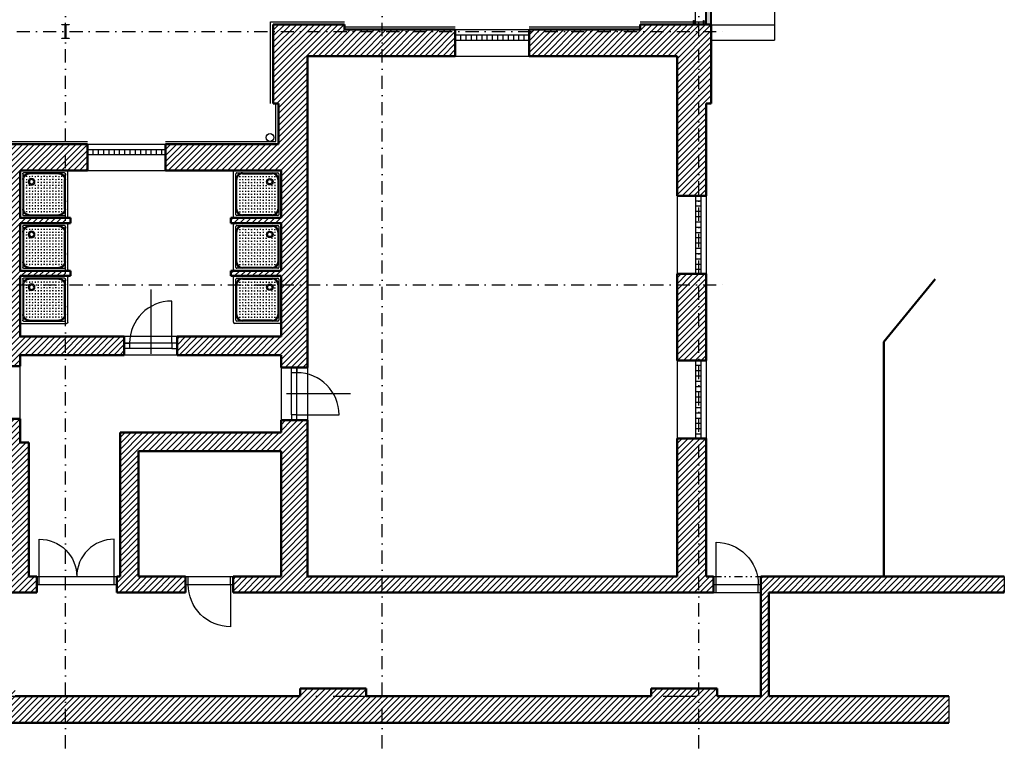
# Model space of a CAD drawing. Header units: millimetres. Extents: x 289644 to 361310, y -188841 to -159734.
# Tile 5 of 7: x 342658 to 361310, y -187452 to -173637. Entities that reach past the tile are written whole.
import ezdxf

# ---------------------------------------------------------------- set-up
doc = ezdxf.new("R2010")
doc.units = ezdxf.units.MM
doc.linetypes.add('DASHDOT', pattern=[0.5, 0.25, -0.125, 0, -0.125])
doc.linetypes.add('DIVIDE', pattern=[8, 3, -1.5, 0.25, -1.5, 0.25, -1.5])
for name, color, linetype in [('IN_BLOKY_ZT', 161, 'Continuous'), ('IN_BP_BOURACI PRACE', 40, 'Continuous'), ('IN_C_CERCHOVANA', 7, 'DIVIDE'), ('IN_C_OSA', 6, 'DASHDOT'), ('IN_C_TENKA', 7, 'Continuous'), ('IN_NS_TENKA', 20, 'Continuous'), ('IN_VYPLNE OTVORU', 151, 'Continuous')]:
    doc.layers.add(name, color=color, linetype=linetype)
for name, color, linetype, lineweight in [('IN_C_TLUSTA', 5, 'Continuous', 50), ('IN_NS_TLUSTA', 1, 'Continuous', 40), ('IN_SLOUPY', 6, 'Continuous', 30), ('IN_SRAFY', 8, 'Continuous', 9)]:
    doc.layers.add(name, color=color, linetype=linetype, lineweight=lineweight)
doc.layers.add('IN_HELP', color=6, linetype='Continuous', plot=False)
doc.linetypes.add('HRANICE2', pattern='A,6.35,-2.54,[132,ltypeshp.shx,S=2.54,R=0,X=-2.54,Y=0],-2.54,25.4', length=36.83)
pattern_1 = [(45, (0, -176228.025), (-56.1266, 56.1266), [])]

# ---------------------------------------------------------------- blocks, each defined once
blk = doc.blocks.new('Sprcha8')
for p, q in [((-400, 20), (-400, 780)), ((-380, 800), (380, 800)), ((-360, 55), (-360, 745)), ((-345, 760), (345, 760)), ((-285, 696), (-306, 696)), ((-250, 745), (250, 745)), ((-246, 686), (-246, 706)), ((-187, 696), (-208, 696)), ((-148, 686), (-148, 706)), ((-88, 696), (-109, 696)), ((-49, 686), (-49, 706)), ((11, 696), (-11, 696)), ((49, 686), (49, 706)), ((109, 696), (88, 696)), ((148, 686), (148, 706)), ((208, 696), (187, 696)), ((246, 686), (246, 706)), ((306, 696), (285, 696)), ((360, 745), (360, 55)), ((400, 780), (400, 20)), ((-345, 150), (-345, 650)), ((-285, 597), (-306, 597)), ((-285, 499), (-306, 499)), ((-296, 636), (-296, 656)), ((-296, 538), (-296, 558)), ((-236, 646), (-257, 646)), ((-236, 548), (-257, 548)), ((-246, 587), (-246, 607)), ((-246, 489), (-246, 509)), ((-187, 597), (-208, 597)), ((-187, 499), (-208, 499)), ((-197, 636), (-197, 656)), ((-197, 538), (-197, 558)), ((-137, 646), (-158, 646)), ((-137, 548), (-158, 548)), ((-148, 587), (-148, 607)), ((-148, 489), (-148, 509)), ((-88, 597), (-109, 597)), ((-88, 499), (-109, 499)), ((-99, 636), (-99, 656)), ((-99, 538), (-99, 558)), ((-39, 646), (-60, 646)), ((-39, 548), (-60, 548)), ((-49, 587), (-49, 607)), ((-49, 489), (-49, 509)), ((11, 597), (-11, 597)), ((11, 499), (-11, 499)), ((0, 636), (0, 656)), ((0, 538), (0, 558)), ((60, 646), (39, 646)), ((60, 548), (39, 548)), ((49, 587), (49, 607)), ((49, 489), (49, 509)), ((109, 597), (88, 597)), ((109, 499), (88, 499)), ((99, 636), (99, 656)), ((99, 538), (99, 558)), ((158, 646), (137, 646)), ((158, 548), (137, 548)), ((148, 587), (148, 607)), ((148, 489), (148, 509)), ((208, 597), (187, 597)), ((208, 499), (187, 499)), ((197, 636), (197, 656)), ((197, 538), (197, 558)), ((257, 646), (236, 646)), ((257, 548), (236, 548)), ((246, 587), (246, 607)), ((246, 489), (246, 509)), ((306, 597), (285, 597)), ((306, 499), (285, 499)), ((296, 636), (296, 656)), ((296, 538), (296, 558)), ((345, 650), (345, 150)), ((-285, 400), (-306, 400)), ((-296, 439), (-296, 459)), ((-296, 341), (-296, 361)), ((-236, 449), (-257, 449)), ((-236, 351), (-257, 351)), ((-246, 390), (-246, 410)), ((-187, 400), (-208, 400)), ((-197, 439), (-197, 459)), ((-197, 341), (-197, 361)), ((-137, 449), (-158, 449)), ((-137, 351), (-158, 351)), ((-148, 390), (-148, 410)), ((-88, 400), (-109, 400)), ((-99, 439), (-99, 459)), ((-99, 341), (-99, 361)), ((-39, 449), (-60, 449)), ((-39, 351), (-60, 351)), ((-49, 390), (-49, 410)), ((11, 400), (-11, 400)), ((0, 439), (0, 459)), ((0, 341), (0, 361)), ((60, 449), (39, 449)), ((60, 351), (39, 351)), ((49, 390), (49, 410)), ((109, 400), (88, 400)), ((99, 439), (99, 459)), ((99, 341), (99, 361)), ((158, 449), (137, 449)), ((158, 351), (137, 351)), ((148, 390), (148, 410)), ((208, 400), (187, 400)), ((197, 439), (197, 459)), ((197, 341), (197, 361)), ((257, 449), (236, 449)), ((257, 351), (236, 351)), ((246, 390), (246, 410)), ((306, 400), (285, 400)), ((296, 439), (296, 459)), ((296, 341), (296, 361)), ((-285, 301), (-306, 301)), ((-285, 203), (-306, 203)), ((-296, 242), (-296, 262)), ((-236, 252), (-257, 252)), ((-246, 291), (-246, 311)), ((-187, 301), (-208, 301)), ((-137, 252), (-158, 252)), ((-148, 291), (-148, 311)), ((-88, 301), (-109, 301)), ((-88, 203), (-109, 203)), ((-99, 242), (-99, 262)), ((-39, 252), (-60, 252)), ((-49, 291), (-49, 311)), ((-49, 193), (-49, 213)), ((11, 301), (-11, 301)), ((11, 203), (-11, 203)), ((0, 242), (0, 262)), ((60, 252), (39, 252)), ((49, 291), (49, 311)), ((49, 193), (49, 213)), ((109, 301), (88, 301)), ((109, 203), (88, 203)), ((99, 242), (99, 262)), ((158, 252), (137, 252)), ((148, 291), (148, 311)), ((148, 193), (148, 213)), ((208, 301), (187, 301)), ((208, 203), (187, 203)), ((197, 242), (197, 262)), ((257, 252), (236, 252)), ((246, 291), (246, 311)), ((246, 193), (246, 213)), ((306, 301), (285, 301)), ((306, 203), (285, 203)), ((296, 242), (296, 262)), ((380, 0), (-380, 0)), ((345, 40), (-345, 40)), ((-285, 104), (-306, 104)), ((-296, 144), (-296, 164)), ((250, 55), (-250, 55)), ((-246, 94), (-246, 114)), ((-187, 104), (-208, 104)), ((-148, 94), (-148, 114)), ((-88, 104), (-109, 104)), ((-99, 144), (-99, 164)), ((-39, 154), (-60, 154)), ((-49, 94), (-49, 114)), ((11, 104), (-11, 104)), ((0, 144), (0, 164)), ((60, 154), (39, 154)), ((49, 94), (49, 114)), ((109, 104), (88, 104)), ((99, 144), (99, 164)), ((158, 154), (137, 154)), ((148, 94), (148, 114)), ((208, 104), (187, 104)), ((197, 144), (197, 164)), ((257, 154), (236, 154)), ((246, 94), (246, 114)), ((306, 104), (285, 104)), ((296, 144), (296, 164))]:
    blk.add_line(p, q)
for radius in [56, 36.6]:
    blk.add_circle((-210, 190), radius)
for centre, radius, start, end in [((-380, 780), 20, 90, 180), ((-250, 650), 110, 90, 180), ((-345, 745), 15, 90, 180), ((-250, 650), 95, 90, 180), ((250, 650), 110, 0, 90), ((250, 650), 95, 0, 90), ((345, 745), 15, 0, 90), ((380, 780), 20, 0, 90), ((-380, 20), 20, 180, 270), ((-250, 150), 110, 180, 270), ((-345, 55), 15, 180, 270), ((-250, 150), 95, 180, 270), ((250, 150), 110, 270, 0), ((250, 150), 95, 270, 0), ((345, 55), 15, 270, 0), ((380, 20), 20, 270, 0)]:
    blk.add_arc(centre, radius, start, end)

msp = doc.modelspace()

# ---------------------------------------------------------------- hatches: boundary and pattern name
at = {"layer": 'IN_SRAFY'}
h = msp.add_hatch(dxfattribs=at)
h.set_pattern_fill('HONEY', color=8, scale=15)
h.set_pattern_definition([(0, (6240.004, -180538.025), (71.4375, 41.2444597), [47.625, -95.25]), (120, (6240.004, -180538.025), (-71.4375, 41.24446), [47.625, -95.25]), (60, (6240.004, -180538.025), (2e-07, 82.4889196), [-95.25, 47.625])])
h.paths.add_polyline_path([(355660, -171986), (355760, -171986), (355760, -168936), (355660, -168936)])
h.paths.add_polyline_path([(355760, -172956), (355660, -172956), (355660, -173726), (355760, -173726)])
h = msp.add_hatch(dxfattribs=at)
h.set_pattern_fill('ANSI31', color=8, scale=25)
h.set_pattern_definition(pattern_1)
h.paths.add_polyline_path([(355800, -184196), (355660, -184196), (355660, -181576), (355525, -181576), (355525, -184496), (355800, -184496)])
h.paths.add_polyline_path([(355525, -181576), (355110, -181576), (355110, -184196), (349525, -184196), (349525, -184496), (355525, -184496)])
h.paths.add_polyline_path([(348110, -174326), (349525, -174326), (349525, -173861), (347460, -173861), (347460, -175226), (347560, -175226), (347560, -175996), (345420, -175996), (345420, -176496), (347610, -176496), (347610, -177396), (346660, -177396), (346660, -177496), (347610, -177496), (347610, -178396), (346660, -178396), (346660, -178496), (347610, -178496), (347610, -178666), (348110, -178666), (348110, -176496)])
h.paths.add_polyline_path([(348810, -173726), (347460, -173726), (347460, -173861), (349525, -173861), (349525, -173826), (348810, -173826)])
h.paths.add_polyline_path([(350910, -173861), (349525, -173861), (349525, -174326), (350910, -174326)])
h.paths.add_polyline_path([(350910, -173826), (349525, -173826), (349525, -173861), (350910, -173861)])
h.paths.add_polyline_path([(348110, -181231), (347610, -181231), (347610, -181466), (344560, -181466), (344560, -184196), (344500, -184196), (344500, -184496), (345800, -184496), (345800, -184196), (344910, -184196), (344910, -181816), (347610, -181816), (347610, -184196), (346700, -184196), (346700, -184496), (349525, -184496), (349525, -184196), (348110, -184196)])
h.paths.add_polyline_path([(345640, -179646), (345640, -179996), (347610, -179996), (347610, -180231), (348110, -180231), (348110, -178666), (347610, -178666), (347610, -179646)])
h.paths.add_polyline_path([(344640, -179996), (344640, -179646), (343525, -179646), (343525, -179996)])
h = msp.add_hatch(dxfattribs=at)
h.set_pattern_fill('ANSI31', color=8, scale=25)
h.set_pattern_definition(pattern_1)
h.paths.add_polyline_path([(352310, -173861), (352310, -174326), (355110, -174326), (355110, -176976), (355525, -176976), (355525, -173861)])
h.paths.add_polyline_path([(355525, -173861), (355525, -173726), (354410, -173726), (354410, -173826), (352310, -173826), (352310, -173861)])
h.paths.add_polyline_path([(355525, -173726), (355525, -173861), (355760, -173861), (355760, -173726)])
h.paths.add_polyline_path([(355525, -176976), (355660, -176976), (355660, -175226), (355760, -175226), (355760, -173861), (355525, -173861)])
h.paths.add_polyline_path([(355110, -180096), (355525, -180096), (355525, -178666), (355110, -178666)])
h.paths.add_polyline_path([(355525, -178666), (355525, -178456), (355110, -178456), (355110, -178666)])
h.paths.add_polyline_path([(355525, -178456), (355525, -178666), (355660, -178666), (355660, -178456)])
h.paths.add_polyline_path([(355660, -178666), (355525, -178666), (355525, -180096), (355660, -180096)])
h = msp.add_hatch(dxfattribs=at)
h.set_pattern_fill('ANSI31', color=8, scale=25)
h.set_pattern_definition([(45, (322314.75, -183938.25), (-56.1266, 56.1266), [])])
h.paths.add_polyline_path([(322405, -183896), (322235, -183896), (322235, -183996), (322405, -183996)])
h.paths.add_polyline_path([(341160, -184196), (337525, -184196), (337525, -184496), (341160, -184496)], flags=17)
h.paths.add_polyline_path([(331525, -184196), (327135, -184196), (327135, -182896), (326785, -182896), (326785, -184196), (326540, -184196), (326540, -184496), (331525, -184496)])
h.paths.add_polyline_path([(327135, -178666), (326785, -178666), (326785, -181111), (327135, -181111)])
h.paths.add_polyline_path([(327135, -176496), (328165, -176496), (328165, -175996), (325380, -175996), (325380, -176496), (326785, -176496), (326785, -178666), (327135, -178666)])
h.paths.add_polyline_path([(331525, -175996), (330415, -175996), (330415, -176496), (331525, -176496)])
h.paths.add_polyline_path([(333215, -175996), (332765, -175996), (332765, -176496), (333215, -176496)])
h.paths.add_polyline_path([(331665, -175996), (331525, -175996), (331525, -176496), (331665, -176496)])
h.paths.add_polyline_path([(324280, -175996), (322560, -175996), (322560, -178666), (323160, -178666), (323160, -176496), (324280, -176496)])
h.paths.add_polyline_path([(323160, -178666), (322560, -178666), (322560, -183896), (322405, -183896), (322405, -183996), (322785, -183996), (322785, -184496), (324755, -184496), (324755, -184196), (323160, -184196)])
h.paths.add_polyline_path([(340395, -175996), (338245, -175996), (338245, -176496), (339005, -176496), (339005, -178666), (339355, -178666), (339355, -176496), (340395, -176496)])
h.paths.add_polyline_path([(336795, -175996), (335395, -175996), (335395, -176496), (335695, -176496), (335695, -178666), (336045, -178666), (336045, -176496), (336795, -176496)])
h.paths.add_polyline_path([(336045, -178666), (335695, -178666), (335695, -184196), (331525, -184196), (331525, -184496), (337525, -184496), (337525, -184196), (336045, -184196), (336045, -181656), (337525, -181656), (337525, -181306), (336045, -181306)])
h.paths.add_polyline_path([(343945, -175996), (343525, -175996), (343525, -176496), (343548, -176496), (343945, -176496)])
h.paths.add_polyline_path([(343525, -175996), (341875, -175996), (341875, -176496), (342320, -176496), (342320, -178666), (342670, -178666), (342670, -178518), (342670, -178496), (343525, -178496), (343525, -178396), (342670, -178396), (342670, -177496), (343525, -177496), (343525, -177396), (342670, -177396), (342670, -176496), (343525, -176496)])
h.paths.add_polyline_path([(339005, -180306), (339355, -180306), (339355, -178666), (339005, -178666)])
h.paths.add_polyline_path([(342320, -180206), (342670, -180206), (342670, -179996), (343525, -179996), (343525, -179646), (342670, -179646), (342670, -178666), (342320, -178666)])
h.paths.add_polyline_path([(342670, -181206), (342320, -181206), (342320, -181306), (337525, -181306), (337525, -181656), (342480, -181656), (342480, -184196), (342480, -184496), (342980, -184496), (342980, -184196), (342830, -184196), (342830, -181656), (342670, -181656)])
h = msp.add_hatch(dxfattribs=at)
h.set_pattern_fill('ANSI31', color=8, scale=25)
h.set_pattern_definition(pattern_1)
h.paths.add_polyline_path([(360257, -186466), (356850, -186466), (356850, -184496), (361310, -184496), (361310, -184196), (356700, -184196), (356700, -184496), (356700, -186466), (355870, -186466), (355525, -186466), (355525, -186966), (360257, -186966)])
h.paths.add_polyline_path([(331525, -186466), (330344, -186466), (330344, -186316), (329158, -186316), (329158, -186966), (331525, -186966)])
h.paths.add_polyline_path([(337525, -186466), (335920, -186466), (334670, -186466), (334670, -186466), (331525, -186466), (331525, -186966), (337525, -186966)])
h.paths.add_polyline_path([(335920, -186316), (334670, -186316), (334670, -186466), (335920, -186466)])
h.paths.add_polyline_path([(343525, -186466), (342570, -186466), (341320, -186466), (341320, -186466), (337525, -186466), (337525, -186966), (343525, -186966)])
h.paths.add_polyline_path([(342570, -186316), (341320, -186316), (341320, -186466), (342570, -186466)])
h.paths.add_polyline_path([(349525, -186466), (349220, -186466), (347970, -186466), (347970, -186466), (343525, -186466), (343525, -186966), (349525, -186966)])
h.paths.add_polyline_path([(349220, -186316), (347970, -186316), (347970, -186466), (349220, -186466)])
h.paths.add_polyline_path([(355525, -186466), (354620, -186466), (354620, -186466), (349525, -186466), (349525, -186966), (355525, -186966)])
h.paths.add_polyline_path([(355870, -186316), (355525, -186316), (355525, -186466), (355870, -186466)], flags=17)
h.paths.add_polyline_path([(355525, -186316), (354620, -186316), (354620, -186466), (355525, -186466)])

# ---------------------------------------------------------------- linework, layer by layer
at = {"layer": 'IN_BP_BOURACI PRACE', "color": 8}
msp.add_circle((347400, -175871), 75, dxfattribs=at)
at = {"layer": 'IN_C_CERCHOVANA', "color": 8, "ltscale": 50}
msp.add_line((355800, -184196), (356700, -184196), dxfattribs=at)
at = {"layer": 'IN_C_OSA', "color": 8, "ltscale": 1000}
for p, q in [((343525, -187452), (343525, -160234)), ((349525, -187452), (349525, -160234)), ((355525, -187452), (355525, -160234)), ((291091, -173861), (356093, -173861)), ((291091, -178666), (356093, -178666))]:
    msp.add_line(p, q, dxfattribs=at)
at = {"layer": 'IN_C_OSA', "color": 8, "ltscale": 2500}
msp.add_line((291091, -186466), (356093, -186466), dxfattribs=at)
at = {"layer": 'IN_C_TENKA', "color": 8}
for p, q in [((350910, -173826), (352310, -173826)), ((350910, -174326), (352310, -174326)), ((343945, -175996), (345420, -175996)), ((343945, -176496), (345420, -176496)), ((355110, -176976), (355110, -178456)), ((355660, -176976), (355660, -178456)), ((355110, -180096), (355110, -181576)), ((355660, -180096), (355660, -181576))]:
    msp.add_line(p, q, dxfattribs=at)
at = {"layer": 'IN_C_TLUSTA', "color": 8}
for p, q in [((347460, -175226), (347460, -173726)), ((347460, -173726), (348810, -173726)), ((348810, -173826), (348810, -173726)), ((348810, -173826), (350910, -173826)), ((350910, -174326), (350910, -173826)), ((352310, -174326), (352310, -173826)), ((352310, -173826), (354410, -173826)), ((354410, -173826), (354410, -173726)), ((354410, -173726), (355760, -173726)), ((355760, -175226), (355760, -173726)), ((348110, -176496), (348110, -174326)), ((348110, -174326), (350910, -174326)), ((352310, -174326), (355110, -174326)), ((355110, -176976), (355110, -174326)), ((347460, -175226), (347560, -175226)), ((347560, -175996), (347560, -175226)), ((355760, -175226), (355660, -175226)), ((355660, -176976), (355660, -175226)), ((341875, -175996), (343945, -175996)), ((343945, -175996), (343945, -176496)), ((345420, -175996), (345420, -176496)), ((345420, -175996), (347560, -175996)), ((342670, -176496), (342670, -177396)), ((342670, -176496), (343945, -176496)), ((345420, -176496), (347610, -176496)), ((347610, -176496), (347610, -177396)), ((348110, -176496), (348110, -180231)), ((355110, -176976), (355660, -176976)), ((342670, -177396), (343620, -177396)), ((343620, -177496), (342670, -177496)), ((342670, -177496), (342670, -178396)), ((343620, -177396), (343620, -177496)), ((347610, -177396), (346660, -177396)), ((346660, -177396), (346660, -177496)), ((346660, -177496), (347610, -177496)), ((347610, -177496), (347610, -178396)), ((342670, -178396), (343620, -178396)), ((343620, -178496), (342670, -178496)), ((342670, -178496), (342670, -179646)), ((343620, -178396), (343620, -178496)), ((347610, -178396), (346660, -178396)), ((346660, -178396), (346660, -178496)), ((346660, -178496), (347610, -178496)), ((347610, -178496), (347610, -179646)), ((355110, -178456), (355660, -178456)), ((355110, -180096), (355110, -178456)), ((355660, -180096), (355660, -178456)), ((359030, -179743), (360000, -178557)), ((342670, -179646), (344640, -179646)), ((345640, -179646), (347610, -179646)), ((359030, -184196), (359030, -179743)), ((342670, -179996), (344640, -179996)), ((342670, -179996), (342670, -180206)), ((345640, -179996), (347610, -179996)), ((347610, -179996), (347610, -180231)), ((355110, -180096), (355660, -180096)), ((342670, -181206), (342670, -181656)), ((347610, -181231), (347610, -181466)), ((348110, -181231), (348110, -184196)), ((344560, -181466), (347610, -181466)), ((344560, -181466), (344560, -184196)), ((342670, -181656), (342830, -181656)), ((342830, -181656), (342830, -184196)), ((355110, -184196), (355110, -181576)), ((355110, -181576), (355660, -181576)), ((355660, -184196), (355660, -181576)), ((344910, -181816), (347610, -181816)), ((344910, -181816), (344910, -184196)), ((347610, -181816), (347610, -184196)), ((342980, -184196), (342830, -184196)), ((342980, -184496), (342980, -184196)), ((344500, -184496), (344500, -184196)), ((344500, -184196), (344560, -184196)), ((344910, -184196), (345800, -184196)), ((345800, -184496), (345800, -184196)), ((346700, -184496), (346700, -184196)), ((346700, -184196), (347610, -184196)), ((348110, -184196), (355110, -184196)), ((355660, -184196), (355800, -184196)), ((355800, -184496), (355800, -184196)), ((356700, -184496), (356700, -184196)), ((356700, -184196), (361310, -184196)), ((342980, -184496), (342480, -184496)), ((344500, -184496), (345800, -184496)), ((346700, -184496), (355800, -184496)), ((356700, -184496), (356700, -186466)), ((356850, -184496), (361310, -184496)), ((356850, -184496), (356850, -186466)), ((347970, -186316), (349220, -186316)), ((347970, -186316), (347970, -186466)), ((349220, -186316), (349220, -186466)), ((354620, -186316), (355870, -186316)), ((354620, -186316), (354620, -186466)), ((355870, -186316), (355870, -186466)), ((342570, -186466), (347970, -186466)), ((349220, -186466), (354620, -186466)), ((355870, -186466), (356700, -186466)), ((356850, -186466), (360257, -186466)), ((329158, -186966), (360257, -186966))]:
    msp.add_line(p, q, dxfattribs=at)
at = {"layer": 'IN_C_TLUSTA', "color": 8, "ltscale": 250}
for p, q in [((344640, -179996), (344640, -179646)), ((345640, -179996), (345640, -179646)), ((342320, -180206), (342670, -180206)), ((347610, -180231), (348110, -180231)), ((342320, -181206), (342670, -181206)), ((347610, -181231), (348110, -181231))]:
    msp.add_line(p, q, dxfattribs=at)
at = {"layer": 'IN_HELP', "color": 8, "lineweight": 30}
for p, q in [((361310, -184196), (361310, -184496)), ((360257, -186466), (360257, -186966))]:
    msp.add_line(p, q, dxfattribs=at)
at = {"layer": 'IN_NS_TENKA', "color": 8}
for p, q in [((356960, -170866), (356960, -174026)), ((355460, -173726), (355460, -173006)), ((355760, -173736), (356960, -173736)), ((355760, -173736), (356960, -173736)), ((355760, -174026), (356960, -174026))]:
    msp.add_line(p, q, dxfattribs=at)
at = {"layer": 'IN_NS_TENKA', "color": 8, "linetype": 'HRANICE2', "ltscale": 15}
for p, q in [((347410, -175226), (347410, -173676)), ((347410, -173676), (348810, -173676)), ((348810, -173776), (350910, -173776)), ((352310, -173776), (354410, -173776)), ((354410, -173676), (355660, -173676)), ((347510, -175946), (347510, -175226)), ((341875, -175946), (343945, -175946)), ((345420, -175946), (347510, -175946))]:
    msp.add_line(p, q, dxfattribs=at)
at = {"layer": 'IN_NS_TLUSTA', "color": 8}
for p, q in [((355660, -173726), (355660, -172956)), ((355760, -173726), (355760, -172956))]:
    msp.add_line(p, q, dxfattribs=at)
at = {"layer": 'IN_SLOUPY', "color": 8}
for p, q in [((355425, -173726), (355425, -173651)), ((355425, -173651), (355431, -173651)), ((355425, -173726), (355425, -173651)), ((355425, -173651), (355431, -173651)), ((355431, -173651), (355433, -173651)), ((355431, -173651), (355433, -173651)), ((355433, -173651), (355435, -173652)), ((355433, -173651), (355435, -173652)), ((355435, -173652), (355437, -173654)), ((355435, -173652), (355437, -173654)), ((355437, -173654), (355437, -173657)), ((355437, -173654), (355437, -173657)), ((355614, -173654), (355616, -173652)), ((355614, -173654), (355616, -173652)), ((355614, -173657), (355614, -173654)), ((355614, -173657), (355614, -173654)), ((355616, -173652), (355618, -173651)), ((355616, -173652), (355618, -173651)), ((355618, -173651), (355620, -173651)), ((355618, -173651), (355620, -173651)), ((355620, -173651), (355625, -173651)), ((355620, -173651), (355625, -173651)), ((355625, -173726), (355625, -173651)), ((355625, -173726), (355625, -173651)), ((355425, -173726), (355625, -173726)), ((355425, -173726), (355625, -173726)), ((355437, -173706), (355437, -173657)), ((355437, -173706), (355437, -173657)), ((355437, -173706), (355438, -173710)), ((355437, -173706), (355438, -173710)), ((355444, -173716), (355448, -173717)), ((355444, -173716), (355448, -173717)), ((355448, -173717), (355602, -173717)), ((355448, -173717), (355602, -173717)), ((355602, -173717), (355607, -173716)), ((355602, -173717), (355607, -173716)), ((355613, -173710), (355614, -173706)), ((355613, -173710), (355614, -173706)), ((355614, -173706), (355614, -173657)), ((355614, -173706), (355614, -173657)), ((355625, -173712), (355614, -173701))]:
    msp.add_line(p, q, dxfattribs=at)
msp.add_lwpolyline([(343522, -173970), (343522, -173751, 0.414214), (343507, -173736), (343458, -173736), (343458, -173726), (343593, -173726), (343593, -173736), (343544, -173736, 0.414214), (343529, -173751), (343529, -173970, 0.414214), (343544, -173985), (343593, -173985), (343593, -173996), (343458, -173996), (343458, -173985), (343507, -173985, 0.414214)], format="xyb", close=True, dxfattribs=at)
for centre, start, end in [((355448, -173706), 202.5, 247.5), ((355448, -173706), 202.5, 247.5), ((355602, -173706), 292.5, 337.5), ((355602, -173706), 292.5, 337.5)]:
    msp.add_arc(centre, 11.5, start, end, dxfattribs=at)
at = {"layer": 'IN_VYPLNE OTVORU', "color": 8}
for p, q in [((350910, -173926), (352310, -173926)), ((350910, -174026), (352310, -174026)), ((351010, -173926), (351010, -174026)), ((351110, -173926), (351110, -174026)), ((351210, -173926), (351210, -174026)), ((351310, -173926), (351310, -174026)), ((351410, -173926), (351410, -174026)), ((351510, -173926), (351510, -174026)), ((351610, -173926), (351610, -174026)), ((351710, -173926), (351710, -174026)), ((351810, -173926), (351810, -174026)), ((351910, -173926), (351910, -174026)), ((352010, -173926), (352010, -174026)), ((352110, -173926), (352110, -174026)), ((352210, -173926), (352210, -174026)), ((343945, -176096), (345420, -176096)), ((343945, -176196), (345420, -176196)), ((344045, -176096), (344045, -176196)), ((344145, -176096), (344145, -176196)), ((344245, -176096), (344245, -176196)), ((344345, -176096), (344345, -176196)), ((344445, -176096), (344445, -176196)), ((344545, -176096), (344545, -176196)), ((344645, -176096), (344645, -176196)), ((344745, -176096), (344745, -176196)), ((344845, -176096), (344845, -176196)), ((344945, -176096), (344945, -176196)), ((345045, -176096), (345045, -176196)), ((345145, -176096), (345145, -176196)), ((345245, -176096), (345245, -176196)), ((345345, -176096), (345345, -176196)), ((355460, -176976), (355460, -178456)), ((355560, -176976), (355560, -178456)), ((355560, -177076), (355460, -177076)), ((355560, -177176), (355460, -177176)), ((355560, -177276), (355460, -177276)), ((355560, -177376), (355460, -177376)), ((355560, -177476), (355460, -177476)), ((355560, -177576), (355460, -177576)), ((355560, -177676), (355460, -177676)), ((355560, -177776), (355460, -177776)), ((355560, -177876), (355460, -177876)), ((355560, -177976), (355460, -177976)), ((355560, -178076), (355460, -178076)), ((355560, -178176), (355460, -178176)), ((355560, -178276), (355460, -178276)), ((355560, -178376), (355460, -178376)), ((345140, -178755), (345140, -179971)), ((345540, -179771), (345540, -178971)), ((345640, -179646), (344640, -179646)), ((345640, -179771), (344640, -179771)), ((344640, -179771), (344740, -179771)), ((344640, -179871), (344640, -179771)), ((344740, -179771), (344740, -179871)), ((345540, -179771), (344740, -179771)), ((345640, -179771), (345540, -179771)), ((345540, -179771), (345540, -179871)), ((345640, -179871), (345640, -179771)), ((344740, -179871), (344640, -179871)), ((345640, -179996), (344640, -179996)), ((345540, -179871), (344740, -179871)), ((345540, -179871), (345640, -179871)), ((355460, -180096), (355460, -181576)), ((355560, -180096), (355560, -181576)), ((342670, -181206), (342670, -180206)), ((347610, -180231), (347610, -181231)), ((347810, -180331), (347810, -180231)), ((347810, -180231), (347910, -180231)), ((347910, -180331), (347810, -180331)), ((347810, -181131), (347810, -180331)), ((347910, -181231), (347910, -180231)), ((347910, -180231), (347910, -180331)), ((347910, -181131), (347910, -180331)), ((348110, -180231), (348110, -181231)), ((355560, -180196), (355460, -180196)), ((355560, -180296), (355460, -180296)), ((355560, -180396), (355460, -180396)), ((355560, -180496), (355460, -180496)), ((348926, -180731), (347710, -180731)), ((355560, -180596), (355460, -180596)), ((355560, -180696), (355460, -180696)), ((355560, -180796), (355460, -180796)), ((355560, -180896), (355460, -180896)), ((355560, -180996), (355460, -180996)), ((355560, -181096), (355460, -181096)), ((347910, -181131), (347810, -181131)), ((347810, -181131), (347810, -181231)), ((347810, -181231), (347910, -181231)), ((347910, -181231), (347910, -181131)), ((347910, -181131), (348710, -181131)), ((355560, -181196), (355460, -181196)), ((355560, -181296), (355460, -181296)), ((355560, -181396), (355460, -181396)), ((355560, -181496), (355460, -181496)), ((342980, -184196), (344500, -184196)), ((343030, -184346), (343030, -184196)), ((344450, -184346), (344450, -184196)), ((345800, -184196), (346700, -184196)), ((345850, -184346), (345850, -184196)), ((346650, -184346), (346650, -184196)), ((342980, -184346), (344500, -184346)), ((345800, -184346), (346700, -184346)), ((355800, -184346), (356700, -184346)), ((355850, -184496), (355850, -184346)), ((356650, -184496), (356650, -184346)), ((355800, -184496), (356700, -184496))]:
    msp.add_line(p, q, dxfattribs=at)
for points in [[(343030, -184196), (343030, -183486, -0.414214), (343740, -184196)], [(344450, -184196), (344450, -183486, 0.414214), (343740, -184196)], [(355850, -184346), (355850, -183546, -0.414214), (356650, -184346)], [(346650, -184346), (346650, -185146, -0.414214), (345850, -184346)]]:
    msp.add_lwpolyline(points, format="xyb", dxfattribs=at)
for centre, start, end in [((345540, -179771), 90, 180), ((347910, -181131), 0, 90)]:
    msp.add_arc(centre, 800, start, end, dxfattribs=at)

# ---------------------------------------------------------------- block references
at = {"layer": 'IN_BLOKY_ZT', "color": 8, "yscale": 1.125, "zscale": 1.125, "rotation": 180}
for p, xscale in [((343120, -176496), -1.125), ((347160, -176496), 1.125), ((343120, -177496), -1.125), ((347160, -177496), 1.125), ((343120, -178496), -1.125), ((347160, -178496), 1.125)]:
    msp.add_blockref('Sprcha8', p, dxfattribs=dict(at, xscale=xscale))

doc.saveas('drawing.dxf')
